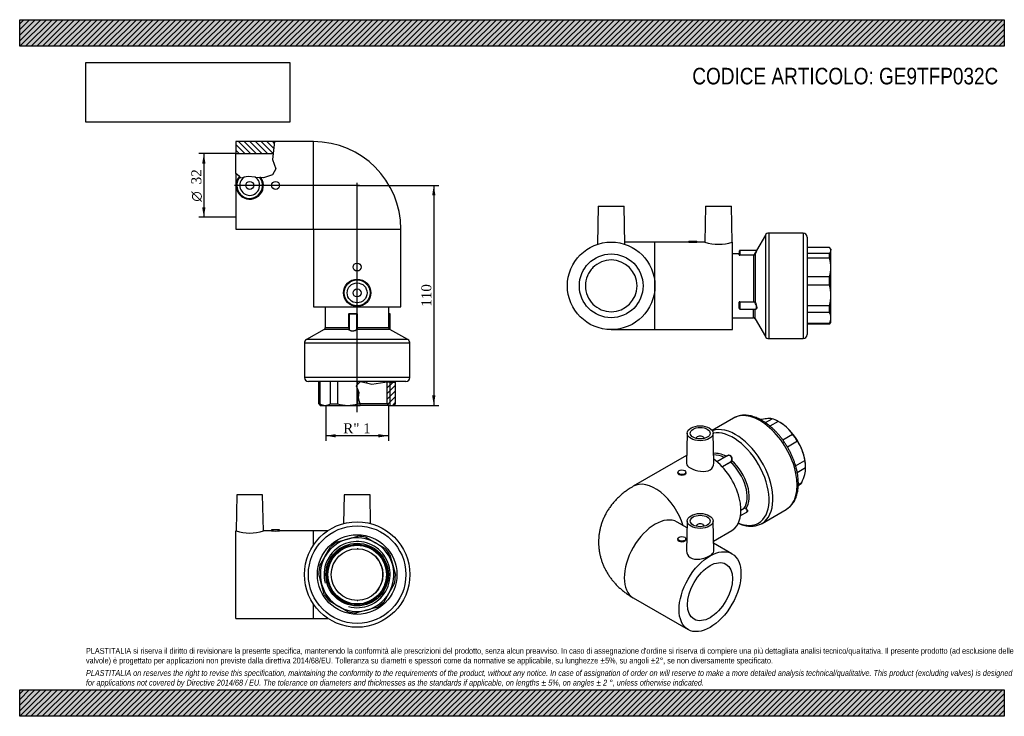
# Model space of a CAD drawing. Header units: millimetres. Extents: x 0 to 495, y 0 to 350.
import ezdxf
from ezdxf.enums import TextEntityAlignment as Align
from ezdxf.lldxf.tags import DXFTag

# ---------------------------------------------------------------- set-up
doc = ezdxf.new("R2010")
doc.units = ezdxf.units.MM
doc.header["$LTSCALE"] = 1.666667
for name, color, linetype in [('Default', 7, 'Continuous'), ('DV1_Default', 7, 'Continuous'), ('GE9P032C', 7, 'Continuous'), ('IOF032C', 7, 'Continuous'), ('PARTE_PE_032', 7, 'Continuous')]:
    doc.layers.add(name, color=color, linetype=linetype)
doc.styles.add('SEACAD_Solid_Edge_ANSI1_Symbols', font='semeca1.ttf')
doc.styles.add('SEACAD_Times_New_Roman', font='times.ttf')
tags = doc.linetypes.add('CENTER2', pattern=[28.575, 19.05, -3.175, 3.175, -3.175]).pattern_tags.tags
tags[10:11] = [DXFTag(74, 4), DXFTag(75, 0), DXFTag(340, '0'), DXFTag(46, 0.0), DXFTag(50, 0.0), DXFTag(44, 0.0), DXFTag(45, 0.0)]
tags[8:9] = [DXFTag(74, 4), DXFTag(75, 0), DXFTag(340, '0'), DXFTag(46, 0.0), DXFTag(50, 0.0), DXFTag(44, 0.0), DXFTag(45, 0.0)]
tags[6:7] = [DXFTag(74, 4), DXFTag(75, 0), DXFTag(340, '0'), DXFTag(46, 0.0), DXFTag(50, 0.0), DXFTag(44, 0.0), DXFTag(45, 0.0)]
tags[4:5] = [DXFTag(74, 4), DXFTag(75, 0), DXFTag(340, '0'), DXFTag(46, 0.0), DXFTag(50, 0.0), DXFTag(44, 0.0), DXFTag(45, 0.0)]
doc.dimstyles.new('ANSImm', dxfattribs={"dimtxt": 5, "dimasz": 5, "dimexe": 2.5, "dimexo": 0, "dimgap": 1.25, "dimtad": 1, "dimdec": 0, "dimdsep": 46, "dimtxsty": 'SEACAD_Times_New_Roman', "dimblk1": '_SE_FILLED', "dimblk2": '_SE_FILLED', "dimsah": 1, "dimcen": 2.5, "dimazin": 0, "dimtfac": 0.85, "dimtdec": 3, "dimtofl": 0, "dimtmove": 0, "dimatfit": 3, "dimfxl": 1, "dimarcsym": 0})
picture_1 = doc.add_image_def('image1.jpg', size_in_pixel=(4302, 1260))

# ---------------------------------------------------------------- blocks, each defined once
blk = doc.blocks.new('SE')
at = {"layer": 'GE9P032C', "linetype": 'Continuous'}
h = blk.add_hatch(dxfattribs=at)
h.set_pattern_fill('LINE', scale=0.62992, angle=135, style=0)
h.paths.add_polyline_path([(108.64, 288.74), (108.64, 282.74), (127.43, 282.74), (128.04, 288.74)])
at = {"layer": 'IOF032C', "linetype": 'Continuous'}
h = blk.add_hatch(dxfattribs=at)
h.set_pattern_fill('LINE', scale=0.62992, angle=45, style=0)
h.paths.add_polyline_path([(185.36, 156.24), (188.14, 156.24), (188.79, 156.89), (188.79, 167.47), (186.14, 167.68), (184.79, 167.79), (184.79, 157.24)])
at = {"layer": 'DV1_Default', "color": 7, "linetype": 'CENTER2'}
for p, q in [((169.64, 152.83), (169.64, 268.09)), ((170.87, 266.74), (108.04, 266.74))]:
    blk.add_line(p, q, dxfattribs=at)
at = {"layer": 'GE9P032C', "color": 7, "linetype": 'Continuous'}
for p, q in [((128.04, 288.74), (108.64, 288.74)), ((108.64, 288.74), (108.64, 282.74)), ((128.04, 288.74), (127.13, 279.71)), ((147.64, 288.74), (128.04, 288.74)), ((147.64, 244.74), (147.64, 288.74)), ((108.64, 282.74), (127.43, 282.74)), ((108.64, 272.8), (108.64, 282.74)), ((127.13, 279.71), (128.71, 275.13)), ((108.64, 272.8), (108.64, 244.74)), ((110.44, 271.25), (108.64, 272.8)), ((128.71, 275.13), (127.13, 272.06)), ((110.73, 271), (110.44, 271.25)), ((110.73, 271), (111.24, 270.56)), ((111.24, 270.56), (112.83, 270.87)), ((114.93, 271.29), (112.83, 270.87)), ((118.34, 270.95), (114.93, 271.29)), ((118.34, 270.95), (120.8, 270.7)), ((121.31, 270.65), (120.8, 270.7)), ((122.64, 270.52), (121.31, 270.65)), ((127.13, 272.06), (122.64, 270.52)), ((108.64, 244.74), (147.64, 244.74)), ((147.64, 244.74), (191.64, 244.74)), ((147.64, 244.74), (147.64, 205.74)), ((191.64, 205.74), (191.64, 244.74)), ((147.64, 205.74), (191.64, 205.74))]:
    blk.add_line(p, q, dxfattribs=at)
for centre, radius in [((115.64, 266.74), 2), ((128.64, 266.74), 2), ((169.64, 225.74), 2), ((169.64, 212.74), 6.89), ((169.64, 212.74), 6.5), ((169.64, 212.74), 5), ((169.64, 212.74), 2)]:
    blk.add_circle(centre, radius, dxfattribs=at)
for centre, radius, start, end in [((147.64, 244.74), 44, 0, 90), ((115.64, 266.73), 6.89, 139.0185, 34.6705), ((115.64, 266.74), 6.5, 139.0944, 37.5372), ((115.64, 266.74), 5, 124.2563, 57.2757)]:
    blk.add_arc(centre, radius, start, end, dxfattribs=at)
at = {"layer": 'IOF032C', "color": 7, "linetype": 'Continuous'}
for p, q in [((150.4, 156.99), (150.4, 168.24)), ((150.96, 168.24), (150.96, 156.99)), ((156.29, 156.99), (156.29, 168.24)), ((159.72, 168.24), (159.72, 156.99)), ((170, 166.9), (169.19, 166.08)), ((169.19, 166.08), (170, 163.99)), ((170, 166.9), (170, 168.24)), ((171.2, 168.11), (170, 166.9)), ((170, 156.99), (170, 163.99)), ((170, 163.99), (170.5, 162.71)), ((174.29, 167.36), (171.2, 168.11)), ((174.29, 168.24), (174.29, 167.36)), ((177.11, 166.68), (174.29, 167.36)), ((183.51, 167.72), (177.11, 166.68)), ((183.51, 167.72), (183.51, 168.24)), ((184.25, 167.84), (183.51, 167.72)), ((186.14, 167.68), (184.25, 167.84)), ((184.79, 157.24), (184.79, 167.79)), ((186.14, 168.24), (186.14, 167.68)), ((188.79, 167.47), (186.14, 167.68)), ((186.27, 156.24), (186.27, 167.79)), ((188.79, 167.47), (188.79, 156.89)), ((188.89, 156.99), (188.89, 168.24)), ((170.5, 162.71), (170.1, 160.06)), ((170.1, 160.06), (171.02, 156.99)), ((150.4, 156.99), (150.96, 156.99)), ((150.49, 156.89), (151.14, 156.24)), ((151.14, 156.24), (153.62, 156.24)), ((153.62, 156.24), (164.86, 156.24)), ((156.29, 156.99), (159.72, 156.99)), ((164.86, 156.24), (171.25, 156.24)), ((170, 156.99), (171.02, 156.99)), ((170.95, 157.24), (184.79, 157.24)), ((171.02, 156.99), (171.25, 156.24)), ((185.36, 156.24), (171.25, 156.24)), ((184.79, 157.24), (185.36, 156.24)), ((185.36, 156.24), (188.14, 156.24)), ((188.79, 156.89), (188.14, 156.24)), ((188.79, 156.89), (188.89, 156.99))]:
    blk.add_line(p, q, dxfattribs=at)
for centre, radius, start, end in [((153.73, 161.73), 5.49, 239.6763, 268.8575), ((153.54, 161.64), 5.4, 270.8973, 300.569), ((164.95, 174.86), 18.62, 253.6794, 269.7178), ((164.79, 174.69), 18.45, 270.2103, 286.3925)]:
    blk.add_arc(centre, radius, start, end, dxfattribs=at)
blk.add_open_spline([(150.49, 156.89), (150.46, 156.92), (150.43, 156.96), (150.4, 156.99)], degree=3, dxfattribs=at)
at = {"layer": 'PARTE_PE_032', "color": 7, "linetype": 'Continuous'}
for p, q in [((153.64, 205.74), (153.64, 195.24)), ((185.64, 195.24), (185.64, 205.74)), ((165.58, 202.14), (165.51, 202.14)), ((165.51, 195.24), (165.51, 202.14)), ((169.55, 202.14), (165.58, 202.14)), ((165.58, 202.14), (165.58, 194.7)), ((165.68, 202.24), (169.44, 202.24)), ((165.71, 202.34), (169.44, 202.34)), ((169.55, 195.24), (169.55, 202.14)), ((169.64, 202.14), (169.55, 202.14)), ((169.64, 202.14), (169.64, 195.24)), ((186.21, 202.24), (185.64, 202.24)), ((185.64, 202.14), (186.31, 202.14)), ((186.31, 194.28), (186.31, 202.14)), ((153.14, 194.37), (144.15, 189.24)), ((165.51, 194.37), (153.14, 194.37)), ((165.51, 195.24), (153.64, 195.24)), ((165.58, 195.24), (165.51, 195.24)), ((186.15, 194.37), (169.51, 194.37)), ((169.64, 195.24), (169.55, 195.24)), ((185.64, 195.24), (169.64, 195.24)), ((195.13, 189.24), (186.15, 194.37)), ((195.13, 189.24), (144.15, 189.24)), ((196.14, 187.5), (143.14, 187.5)), ((143.14, 187.5), (143.14, 170.24)), ((196.14, 170.24), (196.14, 187.5)), ((196.14, 170.24), (143.14, 170.24)), ((194.14, 168.24), (145.14, 168.24))]:
    blk.add_line(p, q, dxfattribs=at)
for centre, radius, start, end in [((165.71, 202.14), 0.198, 90.6424, 180.7141), ((165.68, 202.14), 0.1, 90, 180), ((169.44, 202.14), 0.201, 0.2561, 90.268), ((169.44, 202.14), 0.102, 1.2918, 91.275), ((186.21, 202.14), 0.1, 0, 90), ((152.64, 195.24), 1, 299.725, 0), ((174.53, 194.79), 9.03, 177.1145, 182.6248), ((171.2, 194.93), 5.62, 182.3242, 183.4401), ((171.2, 194.93), 5.62, 183.4401, 184.7855), ((186.64, 195.24), 1, 180, 240.275), ((145.14, 187.5), 2, 119.725, 180), ((194.14, 187.5), 2, 0, 60.275), ((145.14, 170.24), 2, 180, 270), ((194.14, 170.24), 2, 270, 0)]:
    blk.add_arc(centre, radius, start, end, dxfattribs=at)
for centre, major_axis, ratio, start_param, end_param in [((165.68, 202.34), (0, -0.1), 0.246028, 0, 1.570796), ((169.44, 202.34), (0, -0.1), 0.012427, 0, 1.570796), ((165.5, 194.46), (-0.0968, -0.025), 0.876001, 1.473606, 2.854729), ((169.51, 194.46), (0.0806, -0.0592), 0.815191, 3.874468, 5.255591)]:
    blk.add_ellipse(centre, major_axis=major_axis, ratio=ratio, start_param=start_param, end_param=end_param, dxfattribs=at)
for points, knots in [([(169.51, 194.37), (169.35, 194.15), (169.06, 193.94), (168.27, 193.65), (167.78, 193.56), (166.83, 193.56), (166.38, 193.65), (165.76, 193.94), (165.57, 194.15), (165.51, 194.37)], [0, 0, 0, 0, 0.25, 0.25, 0.5, 0.5, 0.75, 0.75, 1, 1, 1, 1]), ([(165.59, 194.46), (165.65, 194.23), (165.83, 194.03), (166.43, 193.74), (166.86, 193.65), (167.77, 193.65), (168.24, 193.73), (168.99, 194.03), (169.26, 194.23), (169.42, 194.46)], [0, 0, 0, 0, 0.25, 0.25, 0.5, 0.5, 0.75, 0.75, 1, 1, 1, 1]), ([(169.42, 194.46), (169.47, 194.54), (169.5, 194.65), (169.54, 194.92), (169.55, 195.08), (169.55, 195.24)], [0, 0, 0, 0, 0.5, 0.5, 1, 1, 1, 1]), ([(169.64, 195.24), (169.64, 195.06), (169.64, 194.88), (169.61, 194.66), (169.6, 194.59), (169.56, 194.47), (169.54, 194.41), (169.51, 194.37)], [0, 0, 0, 0, 0.5, 0.5, 0.75, 0.75, 1, 1, 1, 1])]:
    blk.add_open_spline(points, degree=3, knots=knots, dxfattribs=at)
blk = doc.blocks.new('SE1')
at = {"layer": 'GE9P032C', "color": 7, "linetype": 'Continuous'}
for p, q in [((109.14, 111.2), (108.77, 93.19)), ((122.14, 111.2), (109.14, 111.2)), ((122.52, 93.19), (122.14, 111.2)), ((163.14, 111.2), (162.84, 96.81)), ((176.14, 111.2), (163.14, 111.2)), ((176.44, 96.81), (176.14, 111.2)), ((108.64, 49.2), (108.64, 93.2)), ((108.79, 93.2), (108.64, 93.2)), ((126.67, 93.2), (122.5, 93.2)), ((130.64, 93.7), (126.64, 93.7)), ((126.64, 93.7), (126.64, 93.2)), ((130.64, 93.2), (130.64, 93.7)), ((147.64, 93.2), (130.64, 93.2)), ((147.64, 85.97), (147.64, 93.2)), ((154.87, 93.2), (147.64, 93.2)), ((147.64, 49.2), (147.64, 56.43)), ((108.64, 49.2), (147.64, 49.2)), ((147.64, 49.2), (154.87, 49.2))]:
    blk.add_line(p, q, dxfattribs=at)
for centre, radius, start, end in [((115.64, 113.94), 21.85, 251.6652, 288.3353), ((128.64, 115.1), 22, 264.7831, 275.2169)]:
    blk.add_arc(centre, radius, start, end, dxfattribs=at)
for points in [[(170.17, 84.19), (169.98, 84.19), (169.8, 84.2), (169.62, 84.2)], [(169.62, 58.2), (169.73, 58.2), (169.85, 58.2), (169.97, 58.2)]]:
    blk.add_open_spline(points, degree=3, dxfattribs=at)
blk.add_open_spline([(178.64, 61.85), (178.7, 61.91), (178.76, 61.96), (180.02, 63.23), (180.98, 64.67), (182.27, 67.81), (182.61, 69.51), (182.61, 72.9), (182.27, 74.61), (181, 77.67), (180.09, 79.05), (178.97, 80.22)], degree=3, knots=[0.2442506, 0.2442506, 0.2442506, 0.2442506, 0.25, 0.25, 0.375, 0.375, 0.5, 0.5, 0.625, 0.625, 0.7442802, 0.7442802, 0.7442802, 0.7442802], dxfattribs=at)
at = {"layer": 'IOF032C', "color": 7, "linetype": 'Continuous'}
for p, q in [((164.86, 89.07), (170, 90.45)), ((174.29, 89.88), (178.9, 87.22)), ((153.62, 80.46), (156.29, 85.06)), ((159.72, 87.7), (164.86, 89.07)), ((178.9, 87.22), (183.51, 84.55)), ((150.96, 75.85), (153.62, 80.46)), ((186.14, 81.12), (187.51, 75.98)), ((187.51, 75.98), (188.89, 70.84)), ((151.77, 66.42), (150.4, 71.56)), ((153.15, 61.28), (151.77, 66.42)), ((188.32, 66.55), (185.66, 61.94)), ((185.66, 61.94), (183, 57.34)), ((160.39, 55.18), (155.78, 57.84)), ((164.99, 52.52), (160.39, 55.18)), ((179.56, 54.7), (174.42, 53.33)), ((174.42, 53.33), (169.28, 51.95))]:
    blk.add_line(p, q, dxfattribs=at)
for radius in [20, 15.72, 15.15, 14.75]:
    blk.add_circle((169.64, 71.2), radius, dxfattribs=at)
for radius, start, end in [(18.5, 59.9773, 104.9773), (19.25, 76.0236, 88.9311), (16.62, 255, 195), (18.5, 104.9773, 149.9773), (19.25, 121.0236, 133.9311), (18.5, 14.9773, 59.9773), (19.25, 31.0236, 43.9311), (18.5, 149.9773, 194.9773), (19.25, 166.0236, 178.9311), (18.5, 329.9773, 14.9773), (19.25, 346.0236, 358.9311), (18.5, 194.9773, 239.9773), (19.25, 211.0236, 223.9311), (18.5, 284.9773, 329.9773), (18.5, 239.9773, 284.9773), (19.25, 301.0236, 313.9311), (19.25, 256.0236, 268.9311)]:
    blk.add_arc((169.64, 71.2), radius, start, end, dxfattribs=at)
at = {"layer": 'PARTE_PE_032', "color": 7, "linetype": 'Continuous'}
for radius in [26.5, 24.5, 20, 13]:
    blk.add_circle((169.64, 71.2), radius, dxfattribs=at)
blk = doc.blocks.new('SE2')
at = {"layer": 'GE9P032C', "color": 7, "linetype": 'Continuous'}
for p, q in [((290.86, 256.28), (290.46, 237.18)), ((290.86, 256.28), (303.86, 256.28)), ((304.26, 237.18), (303.86, 256.28)), ((344.86, 256.28), (344.49, 238.28)), ((344.86, 256.28), (357.86, 256.28)), ((358.24, 238.28), (357.86, 256.28)), ((319.36, 238.28), (304.24, 238.28)), ((319.36, 194.28), (319.36, 238.28)), ((336.36, 238.28), (319.36, 238.28)), ((336.36, 238.78), (340.36, 238.78)), ((336.36, 238.78), (336.36, 238.28)), ((344.49, 238.28), (340.34, 238.28)), ((340.36, 238.28), (340.36, 238.78)), ((358.36, 238.28), (358.23, 238.28)), ((358.36, 194.28), (358.36, 238.28)), ((297.36, 194.28), (319.36, 194.28)), ((319.36, 194.28), (358.36, 194.28))]:
    blk.add_line(p, q, dxfattribs=at)
for radius in [22, 16]:
    blk.add_circle((297.36, 216.28), radius, dxfattribs=at)
for centre, radius, start, end in [((338.36, 260.19), 22, 264.7831, 275.2169), ((351.36, 259.03), 21.85, 251.6651, 288.3353), ((297.36, 216.28), 13, 270.1127, 89.8873)]:
    blk.add_arc(centre, radius, start, end, dxfattribs=at)
blk.add_open_spline([(297.39, 229.28), (295.68, 229.28), (294, 228.95), (290.83, 227.63), (289.4, 226.67), (287.59, 224.87), (287.06, 224.21), (286.11, 222.8), (285.71, 222.04), (284.73, 219.69), (284.39, 217.98), (284.39, 214.59), (284.73, 212.88), (286.03, 209.75), (286.99, 208.3), (289.4, 205.9), (290.83, 204.94), (293.99, 203.62), (295.68, 203.29), (297.39, 203.28)], degree=3, knots=[0, 0, 0, 0, 0.125, 0.125, 0.25, 0.25, 0.3125, 0.3125, 0.375, 0.375, 0.5, 0.5, 0.625, 0.625, 0.75, 0.75, 0.875, 0.875, 1, 1, 1, 1], dxfattribs=at)
at = {"layer": 'IOF032C', "color": 7, "linetype": 'Continuous'}
for p, q in [((407.11, 235.53), (395.86, 235.53)), ((395.86, 232.78), (407.11, 232.78)), ((407.11, 230.15), (407.11, 232.78)), ((407.86, 234.78), (407.21, 235.44)), ((407.86, 234.78), (407.86, 234.16)), ((407.86, 225.54), (407.86, 234.16)), ((407.11, 230.15), (395.86, 230.15)), ((407.86, 211.5), (407.86, 225.54)), ((395.86, 220.93), (407.11, 220.93)), ((407.11, 216.64), (407.11, 220.93)), ((407.11, 216.64), (395.86, 216.64)), ((407.86, 200.27), (407.86, 211.5)), ((395.86, 206.36), (407.11, 206.36)), ((407.11, 202.93), (407.11, 206.36)), ((407.11, 202.93), (395.86, 202.93)), ((407.86, 197.78), (407.86, 200.27)), ((395.86, 197.6), (407.11, 197.6)), ((407.11, 197.04), (395.86, 197.04)), ((407.11, 197.04), (407.11, 197.6)), ((407.21, 197.13), (407.86, 197.78))]:
    blk.add_line(p, q, dxfattribs=at)
for centre, radius, start, end in [((405.9, 234.33), 1.97, 307.9378, 354.8458), ((392.92, 225.47), 14.95, 0.2622, 18.2305), ((392.77, 225.63), 15.09, 341.8559, 359.6514), ((389.41, 211.44), 18.45, 0.2103, 16.3925), ((389.24, 211.59), 18.62, 343.6794, 359.7178), ((402.46, 200.18), 5.4, 0.8973, 30.569), ((402.37, 200.38), 5.49, 329.6763, 358.8575)]:
    blk.add_arc(centre, radius, start, end, dxfattribs=at)
blk.add_open_spline([(407.86, 234.16), (407.86, 234.27), (407.84, 234.39), (407.78, 234.62), (407.73, 234.74), (407.54, 235.08), (407.35, 235.31), (407.11, 235.53)], degree=3, knots=[0, 0, 0, 0, 0.25, 0.25, 0.5, 0.5, 1, 1, 1, 1], dxfattribs=at)
blk.add_open_spline([(407.21, 197.13), (407.18, 197.1), (407.15, 197.07), (407.11, 197.04)], degree=3, dxfattribs=at)
at = {"layer": 'PARTE_PE_032', "color": 7, "linetype": 'Continuous'}
for p, q in [((376.6, 242.78), (376.6, 189.78)), ((393.86, 242.78), (376.6, 242.78)), ((393.86, 242.78), (393.86, 189.78)), ((374.86, 241.78), (370.44, 234.02)), ((374.86, 241.78), (374.86, 190.79)), ((395.86, 240.78), (395.86, 191.78)), ((361.86, 231.89), (361.86, 233.92)), ((361.96, 234.02), (361.96, 231.85)), ((370.44, 234.02), (361.96, 234.02)), ((361.77, 232.28), (358.36, 232.28)), ((361.76, 231.79), (361.76, 232.28)), ((361.96, 231.85), (368.86, 231.85)), ((361.96, 231.85), (361.96, 231.74)), ((368.86, 231.74), (361.96, 231.74)), ((368.86, 231.85), (368.86, 231.74)), ((368.86, 231.74), (368.86, 208.29)), ((369.73, 232.26), (369.73, 207.92)), ((361.76, 205.12), (361.76, 208.11)), ((361.86, 204.73), (361.86, 208.06)), ((361.96, 208.29), (361.96, 208.16)), ((361.96, 208.29), (368.86, 208.29)), ((368.86, 208.16), (361.96, 208.16)), ((361.96, 208.16), (361.96, 204.63)), ((368.86, 208.29), (368.86, 208.16)), ((361.96, 204.63), (370.03, 204.63)), ((368.86, 200.28), (368.86, 204.63)), ((369.73, 199.78), (369.73, 204.63)), ((358.36, 200.28), (368.86, 200.28)), ((369.73, 199.78), (374.86, 190.79)), ((376.6, 189.78), (393.86, 189.78))]:
    blk.add_line(p, q, dxfattribs=at)
for centre, radius, start, end in [((376.6, 240.78), 2, 90, 150.275), ((393.86, 240.78), 2, 0, 90), ((361.96, 233.92), 0.1, 90, 180), ((361.76, 232.38), 0.1, 270, 315.6259), ((361.89, 226.97), 5.32, 91.3341, 91.4319), ((361.76, 232.38), 0.1, 315.6259, 0), ((368.87, 232.73), 0.888, 269.388, 330.4417), ((368.86, 232.72), 0.981, 269.8904, 332.0114), ((361.96, 208.06), 0.0991, 89.4655, 179.688), ((368.93, 207.23), 0.932, 40.3958, 94.3924), ((361.96, 204.73), 0.1, 180, 270), ((368.86, 199.28), 1, 29.725, 90), ((376.6, 191.78), 2, 209.725, 270), ((393.86, 191.78), 2, 270, 0)]:
    blk.add_arc(centre, radius, start, end, dxfattribs=at)
for centre, major_axis, ratio, start_param, end_param in [((361.76, 231.89), (0.1, 0), 0.969263, 4.712389, 6.283185), ((369.64, 232.31), (0.0882, -0.047), 0.120674, 4.776628, 6.157752), ((361.76, 208.06), (0.1, 0), 0.510724, 0, 1.570796), ((369.64, 207.9), (0.0833, 0.0553), 0.534654, 4.371735, 5.752859), ((361.76, 205.05), (0.1, 0), 0.697698, 0, 1.570796)]:
    blk.add_ellipse(centre, major_axis=major_axis, ratio=ratio, start_param=start_param, end_param=end_param, dxfattribs=at)
for points, knots in [([(369.64, 232.3), (369.87, 232.7), (370.07, 233.09), (370.36, 233.72), (370.45, 233.95), (370.45, 234.02), (370.45, 234.02), (370.45, 234.02)], [0, 0, 0, 0, 0.25, 0.25, 0.5, 0.5, 0.5472847, 0.5472847, 0.5472847, 0.5472847]), ([(370.54, 234.06), (370.54, 234.06), (370.54, 234.06), (370.54, 233.99), (370.45, 233.76), (370.16, 233.1), (369.96, 232.69), (369.73, 232.26)], [0.4976912, 0.4976912, 0.4976912, 0.4976912, 0.5, 0.5, 0.75, 0.75, 1, 1, 1, 1]), ([(361.76, 231.79), (361.76, 231.78), (361.78, 231.77), (361.86, 231.75), (361.91, 231.74), (361.96, 231.74)], [0, 0, 0, 0, 0.5, 0.5, 1, 1, 1, 1]), ([(361.83, 232.31), (361.83, 232.31), (361.82, 232.3), (361.8, 232.29), (361.79, 232.29), (361.78, 232.28), (361.77, 232.28), (361.77, 232.28), (361.77, 232.28), (361.77, 232.28), (361.77, 232.28)], [0, 0, 0, 0, 0.0840429, 0.160444, 0.2205762, 0.2557807, 0.280455, 0.3052302, 0.3405822, 0.3511466, 0.3511466, 0.3511466, 0.3511466]), ([(361.96, 231.85), (361.95, 231.85), (361.94, 231.85), (361.93, 231.85), (361.92, 231.85), (361.91, 231.85), (361.9, 231.86), (361.89, 231.86), (361.88, 231.86), (361.88, 231.87), (361.87, 231.87), (361.87, 231.87), (361.86, 231.88), (361.86, 231.88), (361.86, 231.89), (361.86, 231.89)], [0, 0, 0, 0, 0.206794, 0.206794, 0.206794, 0.415147, 0.415147, 0.415147, 0.627533, 0.627533, 0.627533, 0.845754, 0.845754, 0.845754, 1, 1, 1, 1]), ([(361.96, 208.29), (361.91, 208.29), (361.86, 208.27), (361.78, 208.2), (361.76, 208.16), (361.76, 208.11)], [0, 0, 0, 0, 0.5, 0.5, 1, 1, 1, 1]), ([(368.86, 208.29), (369.04, 208.29), (369.22, 208.26), (369.44, 208.17), (369.51, 208.13), (369.64, 208.03), (369.69, 207.98), (369.73, 207.92)], [0, 0, 0, 0, 0.5, 0.5, 0.75, 0.75, 1, 1, 1, 1]), ([(369.73, 207.92), (369.96, 207.58), (370.16, 207.15), (370.46, 206.23), (370.54, 205.75), (370.54, 205.25), (370.53, 205.14), (370.51, 205.04)], [0, 0, 0, 0, 0.25, 0.25, 0.5, 0.5, 0.5824684, 0.5824684, 0.5824684, 0.5824684]), ([(361.76, 205.12), (361.76, 205.08), (361.78, 205.05), (361.83, 205.01), (361.85, 205), (361.86, 205)], [0, 0, 0, 0, 0.5, 0.5, 0.6634087, 0.6634087, 0.6634087, 0.6634087]), ([(370.03, 204.63), (370.1, 204.62), (370.16, 204.64), (370.36, 204.78), (370.45, 205.04), (370.45, 205.77), (370.37, 206.23), (370.07, 207.11), (369.87, 207.51), (369.64, 207.83)], [0.15456, 0.15456, 0.15456, 0.15456, 0.25, 0.25, 0.5, 0.5, 0.75, 0.75, 1, 1, 1, 1]), ([(370.51, 205.04), (370.48, 204.83), (370.4, 204.69), (370.19, 204.54), (370.05, 204.54), (369.89, 204.62)], [0.5824684, 0.5824684, 0.5824684, 0.5824684, 0.75, 0.75, 0.9408189, 0.9408189, 0.9408189, 0.9408189])]:
    blk.add_open_spline(points, degree=3, knots=knots, dxfattribs=at)
for points in [[(370.47, 234.03), (370.45, 234.02), (370.44, 234.02), (370.44, 234.02)], [(370.47, 234.02), (370.5, 234.05), (370.52, 234.07), (370.53, 234.07)], [(370.53, 234.07), (370.54, 234.08), (370.54, 234.07), (370.54, 234.06)]]:
    blk.add_open_spline(points, degree=3, dxfattribs=at)
blk = doc.blocks.new('SE3')
at = {"layer": 'GE9P032C', "color": 7, "linetype": 'Continuous'}
for p, q in [((335.6, 142.29), (335.21, 127.13)), ((340.1, 139.62), (340.1, 139.58)), ((344.1, 139.58), (344.1, 139.62)), ((348.98, 127.16), (348.6, 142.29)), ((335.31, 131.06), (308.47, 115.56)), ((330.9, 122.63), (330.9, 122.19)), ((334.9, 122.19), (334.9, 122.63)), ((335.51, 94.69), (330.47, 97.6)), ((335.6, 98.19), (335.21, 83.07)), ((340.1, 95.53), (340.1, 95.49)), ((344.1, 95.49), (344.1, 95.53)), ((348.98, 83.04), (348.6, 98.19)), ((330.9, 89.16), (330.9, 88.71)), ((334.9, 88.71), (334.9, 89.16)), ((348.85, 88.07), (358.05, 93.38)), ((358.05, 81.67), (348.88, 86.97)), ((308.47, 59.49), (336.05, 43.57))]:
    blk.add_line(p, q, dxfattribs=at)
for centre, major_axis in [((342.1, 142.23), (6.5, 0)), ((342.1, 142.23), (5, 0)), ((332.9, 122.63), (2, 0)), ((342.1, 98.14), (-6.5, 0)), ((342.1, 98.14), (-5, 0)), ((332.9, 89.16), (-2, 0)), ((347.05, 62.62), (-11, -19.05)), ((347.05, 62.62), (8, 13.86))]:
    blk.add_ellipse(centre, major_axis=major_axis, ratio=0.57735, dxfattribs=at)
for centre, major_axis, start_param, end_param in [((342.1, 139.62), (2, 0), 0, 3.170323), ((342.1, 139.62), (2, 0), 6.254455, 6.283185), ((347.05, 112.43), (-11, 19.05), 3.141593, 5.376367), ((319.47, 96.51), (-11, 19.05), 4.354069, 6.283185), ((319.47, 96.51), (-11, 19.05), 0, 0.000042), ((319.47, 78.54), (-11, -19.05), 3.141593, 6.283185), ((342.1, 95.53), (-2, 0), 3.112862, 6.283185), ((342.1, 95.53), (-2, 0), 0, 0.02873)]:
    blk.add_ellipse(centre, major_axis=major_axis, ratio=0.57735, start_param=start_param, end_param=end_param, dxfattribs=at)
for points, knots in [([(335.21, 127.13), (335.21, 127.1), (335.21, 127.06), (335.26, 126.22), (336.03, 125.4), (338.67, 123.92), (340.48, 123.3), (344.05, 122.88), (345.83, 123.11), (348.33, 124.64), (349.01, 125.91), (348.98, 127.16)], [0.2440221, 0.2440221, 0.2440221, 0.2440221, 0.25, 0.25, 0.375, 0.375, 0.5, 0.5, 0.625, 0.625, 0.74868, 0.74868, 0.74868, 0.74868]), ([(334.9, 122.19), (334.9, 121.86), (334.69, 121.55), (333.95, 121.12), (333.43, 121.02), (332.38, 121.05), (331.87, 121.19), (331.12, 121.62), (330.9, 121.91), (330.9, 122.19)], [0.3750744, 0.3750744, 0.3750744, 0.3750744, 0.5, 0.5, 0.625, 0.625, 0.75, 0.75, 0.875, 0.875, 0.875, 0.875]), ([(308.47, 115.56), (308.03, 115.3), (307.08, 114.74), (305.45, 113.66), (303.74, 112.4), (302.11, 111.04), (300.58, 109.62), (299.16, 108.14), (297.85, 106.6), (296.66, 105.01), (295.57, 103.37), (294.61, 101.69), (293.75, 99.97), (293.01, 98.23), (292.39, 96.46), (291.89, 94.67), (291.49, 92.86), (291.22, 91.05), (291.06, 89.23), (291.01, 87.41), (291.07, 85.61), (291.24, 83.81), (291.52, 82.04), (291.91, 80.28), (292.41, 78.55), (293, 76.86), (293.7, 75.2), (294.5, 73.57), (295.39, 71.99), (296.38, 70.45), (297.46, 68.95), (298.64, 67.51), (299.91, 66.11), (301.27, 64.77), (302.73, 63.48), (304.27, 62.25), (305.89, 61.08), (307.34, 60.15), (308.16, 59.67), (308.47, 59.49)], [0, 0, 0, 0, 0.019988, 0.05114, 0.082162, 0.11282, 0.143054, 0.172832, 0.202147, 0.231009, 0.259443, 0.287479, 0.315152, 0.342497, 0.369551, 0.396347, 0.42292, 0.449302, 0.475523, 0.501614, 0.527605, 0.553521, 0.579388, 0.605239, 0.631106, 0.657024, 0.683027, 0.709153, 0.735443, 0.761937, 0.788679, 0.815712, 0.843076, 0.870812, 0.89895, 0.92751, 0.9565, 0.985905, 1, 1, 1, 1]), ([(334.9, 88.71), (334.9, 88.71), (334.9, 88.71), (334.9, 88.43), (334.69, 88.15), (333.95, 87.72), (333.43, 87.58), (332.38, 87.54), (331.86, 87.65), (331.12, 88.07), (330.9, 88.39), (330.9, 88.71), (330.9, 88.71), (330.9, 88.71)], [0.1248695, 0.1248695, 0.1248695, 0.1248695, 0.125, 0.125, 0.25, 0.25, 0.375, 0.375, 0.5, 0.5, 0.625, 0.625, 0.6252653, 0.6252653, 0.6252653, 0.6252653]), ([(335.21, 83.07), (335.18, 81.82), (335.85, 80.56), (338.36, 79.01), (340.14, 78.79), (343.71, 79.21), (345.52, 79.83), (348.15, 81.3), (348.93, 82.13), (348.98, 82.97), (348.98, 83), (348.98, 83.04)], [0.2513802, 0.2513802, 0.2513802, 0.2513802, 0.375, 0.375, 0.5, 0.5, 0.625, 0.625, 0.75, 0.75, 0.7560369, 0.7560369, 0.7560369, 0.7560369])]:
    blk.add_open_spline(points, degree=3, knots=knots, dxfattribs=at)
at = {"layer": 'IOF032C', "color": 7, "linetype": 'Continuous'}
for p, q in [((374.89, 147.55), (378.23, 149.48)), ((381.26, 148.19), (377.17, 145.83)), ((382.05, 147.74), (381.58, 148.01)), ((383.59, 138.9), (388.53, 141.75)), ((390.96, 138.2), (385.94, 135.3)), ((390.09, 125.82), (394.73, 128.5)), ((395.13, 124.77), (390.93, 122.34)), ((395.13, 124.54), (395.13, 125.08)), ((391.46, 116.5), (393.18, 117.5))]:
    blk.add_line(p, q, dxfattribs=at)
for centre, radius, start, end in [((378.76, 116.6), 33.06, 95.6626, 100.9696), ((376.81, 137.32), 12.25, 83.3281, 96.1156), ((369.97, 127.62), 23.47, 48.7949, 61.2288), ((372.97, 131.18), 18.82, 34.1771, 48.5217), ((372.89, 125.68), 21.98, 21.2587, 34.6954), ((370.44, 124.88), 24.56, 8.4703, 20.9275), ((383.15, 124.66), 11.98, 344.3811, 0.4933), ((372.14, 127.77), 23.42, 333.9645, 344.2992)]:
    blk.add_arc(centre, radius, start, end, dxfattribs=at)
for centre, major_axis, start_param, end_param in [((381.52, 132.33), (-9.62, 16.67), -0.766742, -0.541463), ((382.05, 132.64), (-9.25, 16.02), -1.046802, -0.785398), ((382.05, 132.64), (9.25, -16.02), 1.309393, 2.094791), ((381.52, 132.33), (-9.62, 16.67), 4.731045, 4.956324), ((382.05, 132.64), (9.25, -16.02), 0.785398, 1.309393), ((381.52, 132.33), (9.63, -16.67), 0.804054, 1.029333), ((381.52, 132.33), (9.62, -16.67), 0.033475, 0.243935)]:
    blk.add_ellipse(centre, major_axis=major_axis, ratio=0.57735, start_param=start_param, end_param=end_param, dxfattribs=at)
at = {"layer": 'PARTE_PE_032', "color": 7, "linetype": 'Continuous'}
for p, q in [((358.9, 149.87), (348.12, 143.65)), ((355.75, 130.93), (350.54, 127.92)), ((353.2, 125.37), (357.34, 127.77)), ((357.39, 127.65), (353.29, 125.28)), ((362.6, 103.56), (364.27, 104.53)), ((364.29, 104.41), (362.6, 103.44)), ((373.19, 96.92), (385.4, 103.97)), ((362.42, 100.82), (365.49, 102.6))]:
    blk.add_line(p, q, dxfattribs=at)
for centre, radius, start, end in [((356.73, 128.81), 1.21, 300.4374, 343.0155), ((356.68, 128.85), 1.4, 300.8451, 342.5286), ((364.64, 103.83), 0.786, 49.6807, 117.8331), ((364.62, 103.82), 0.686, 50.1247, 119.0138)]:
    blk.add_arc(centre, radius, start, end, dxfattribs=at)
for centre, major_axis, ratio, start_param, end_param in [((372.15, 126.92), (13.25, -22.95), 0.57735, 0, 3.141593), ((359.94, 119.87), (13.25, -22.95), 0.57735, 0, 3.033177), ((358.71, 119.16), (12.75, -22.08), 0.57735, 0, 2.952064), ((355.09, 117.07), (8.25, -14.29), 0.57735, 2.356072, 2.919148), ((354.47, 116.71), (8, -13.86), 0.57735, 2.388092, 2.873465), ((351.05, 125.91), (1, -1.73), 0.57735, 1.659743, 2.482665), ((357.41, 127.72), (-0.05, 0.0866), 0.57735, 0.696903, 2.094999), ((354.47, 116.71), (-8, 13.86), 0.57735, 3.40358, 5.236592), ((357.96, 128.43), (0.0969, -0.0248), 0.166484, 1.039719, 2.420843), ((355.09, 117.07), (-8.25, 14.29), 0.57735, 3.395547, 5.244625), ((364.33, 104.45), (-0.05, 0.0866), 0.57735, 0.261987, 1.660083), ((365.11, 104.36), (0.0648, 0.0762), 0.367568, 0.705596, 2.08672), ((358.71, 119.16), (12.75, -22.08), 0.57735, 5.643333, 6.283185), ((359.94, 119.87), (13.25, -22.95), 0.57735, 6.282373, 6.283185)]:
    blk.add_ellipse(centre, major_axis=major_axis, ratio=ratio, start_param=start_param, end_param=end_param, dxfattribs=at)
for points, knots in [([(385.38, 103.97), (385.63, 104.12), (386.12, 104.41), (386.91, 105.02), (387.69, 105.75), (388.41, 106.58), (389.06, 107.48), (389.64, 108.48), (390.15, 109.55), (390.57, 110.69), (390.92, 111.91), (391.19, 113.19), (391.37, 114.54), (391.47, 115.93), (391.48, 117.37), (391.41, 118.86), (391.26, 120.37), (391.03, 121.91), (390.72, 123.46), (390.33, 125.03), (389.87, 126.61), (389.33, 128.19), (388.72, 129.76), (388.04, 131.31), (387.3, 132.85), (386.5, 134.37), (385.63, 135.85), (384.72, 137.3), (383.75, 138.71), (382.73, 140.06), (381.67, 141.37), (380.56, 142.61), (379.43, 143.79), (378.26, 144.9), (377.06, 145.94), (375.84, 146.89), (374.6, 147.77), (373.35, 148.56), (372.09, 149.25), (370.82, 149.85), (369.55, 150.35), (368.29, 150.75), (367.05, 151.04), (365.82, 151.23), (364.62, 151.3), (363.45, 151.27), (362.32, 151.13), (361.24, 150.88), (360.22, 150.53), (359.42, 150.18), (359.04, 149.94), (358.93, 149.87)], [0, 0, 0, 0, 0.014508, 0.034192, 0.053904, 0.073717, 0.09369, 0.113862, 0.134248, 0.154844, 0.175622, 0.196548, 0.21758, 0.23868, 0.259816, 0.280963, 0.302102, 0.323224, 0.344323, 0.3654, 0.386454, 0.407488, 0.428504, 0.449506, 0.470498, 0.491484, 0.512467, 0.533452, 0.554442, 0.575441, 0.596453, 0.617482, 0.638532, 0.659607, 0.68071, 0.701843, 0.723008, 0.744203, 0.765423, 0.78666, 0.80789, 0.829087, 0.850216, 0.871233, 0.892093, 0.912755, 0.933191, 0.953395, 0.973386, 0.993209, 1, 1, 1, 1]), ([(355.44, 130.77), (355.51, 130.83), (355.57, 130.88), (355.81, 131.05), (355.99, 131.14), (356.28, 131.21), (356.38, 131.22), (356.57, 131.23), (356.67, 131.22), (356.86, 131.18), (356.95, 131.15), (357.14, 131.07), (357.23, 131.02), (357.4, 130.9), (357.47, 130.82), (357.62, 130.66), (357.69, 130.57), (357.81, 130.38), (357.86, 130.28), (357.95, 130.07), (357.99, 129.96), (358.05, 129.73), (358.07, 129.61), (358.1, 129.38), (358.1, 129.25), (358.1, 128.89), (358.07, 128.66), (358.01, 128.43)], [0.0746559, 0.0746559, 0.0746559, 0.0746559, 0.125, 0.125, 0.25, 0.25, 0.3125, 0.3125, 0.375, 0.375, 0.4375, 0.4375, 0.5, 0.5, 0.5625, 0.5625, 0.625, 0.625, 0.6875, 0.6875, 0.75, 0.75, 0.8125, 0.8125, 0.875, 0.875, 1, 1, 1, 1]), ([(357.89, 128.46), (357.95, 128.68), (357.98, 128.9), (357.99, 129.25), (357.98, 129.36), (357.96, 129.59), (357.94, 129.7), (357.89, 129.92), (357.85, 130.03), (357.77, 130.24), (357.72, 130.33), (357.61, 130.52), (357.54, 130.6), (357.4, 130.76), (357.33, 130.82), (357.17, 130.94), (357.08, 130.99), (356.9, 131.07), (356.81, 131.1), (356.63, 131.13), (356.53, 131.14), (356.34, 131.13), (356.25, 131.12), (356.02, 131.06), (355.88, 131.01), (355.76, 130.93)], [0, 0, 0, 0, 0.125, 0.125, 0.1875, 0.1875, 0.25, 0.25, 0.3125, 0.3125, 0.375, 0.375, 0.4375, 0.4375, 0.5, 0.5, 0.5625, 0.5625, 0.625, 0.625, 0.6875, 0.6875, 0.75, 0.75, 0.8441431, 0.8441431, 0.8441431, 0.8441431]), ([(365.5, 102.6), (365.55, 102.63), (365.59, 102.66), (365.68, 102.74), (365.72, 102.79), (365.78, 102.9), (365.8, 102.97), (365.82, 103.1), (365.82, 103.17), (365.8, 103.31), (365.78, 103.38), (365.7, 103.61), (365.61, 103.76), (365.37, 104.06), (365.22, 104.21), (365.06, 104.34)], [0.4527795, 0.4527795, 0.4527795, 0.4527795, 0.5, 0.5, 0.5625, 0.5625, 0.625, 0.625, 0.6875, 0.6875, 0.75, 0.75, 0.875, 0.875, 1, 1, 1, 1]), ([(365.15, 104.43), (365.32, 104.29), (365.47, 104.13), (365.71, 103.81), (365.8, 103.65), (365.88, 103.41), (365.9, 103.33), (365.92, 103.18), (365.92, 103.11), (365.9, 102.97), (365.87, 102.91), (365.81, 102.79), (365.77, 102.73), (365.66, 102.64), (365.6, 102.6), (365.48, 102.54), (365.43, 102.52), (365.37, 102.5)], [0, 0, 0, 0, 0.125, 0.125, 0.25, 0.25, 0.3125, 0.3125, 0.375, 0.375, 0.4375, 0.4375, 0.5, 0.5, 0.5625, 0.5625, 0.6080553, 0.6080553, 0.6080553, 0.6080553]), ([(361.25, 96.97), (361.29, 96.95), (361.76, 96.75), (362.65, 96.4), (363.91, 96.01), (365.15, 95.73), (366.38, 95.56), (367.58, 95.49), (368.74, 95.53), (369.87, 95.69), (370.95, 95.94), (371.96, 96.3), (372.73, 96.65), (373.09, 96.87), (373.17, 96.93)], [0.6567892, 0.6567892, 0.6567892, 0.6567892, 0.6603131, 0.6943882, 0.7284058, 0.7623077, 0.7960244, 0.8294827, 0.8626175, 0.8953869, 0.9277848, 0.9598464, 0.991646, 1, 1, 1, 1])]:
    blk.add_open_spline(points, degree=3, knots=knots, dxfattribs=at)
blk = doc.blocks.new('GDimGGroup')
at = {"layer": 'Default', "linetype": 'Continuous'}
for points in [[(91.74, 277.74), (93.41, 277.74), (92.57, 282.74)], [(91.74, 255.74), (92.57, 250.74), (93.41, 255.74)]]:
    blk.add_hatch(color=7, dxfattribs=at).paths.add_polyline_path(points)
at = {"layer": 'Default', "color": 7, "linetype": 'Continuous'}
for p, q in [((108.64, 282.74), (90.07, 282.74)), ((92.57, 282.74), (92.57, 250.74)), ((108.64, 250.74), (90.07, 250.74))]:
    blk.add_line(p, q, dxfattribs=at)
for s, style, p in [('32', 'SEACAD_Times_New_Roman', (86.32, 267.3)), ('O', 'SEACAD_Solid_Edge_ANSI1_Symbols', (86.32, 258.6))]:
    blk.add_text(s, height=5, rotation=90, dxfattribs=dict(at, style=style)).set_placement(p, align=Align.TOP_LEFT)
blk = doc.blocks.new('DMBLK21')
at = {"layer": 'Default', "linetype": 'Continuous'}
for points in [[(209.01, 261.74), (208.18, 266.74), (207.35, 261.74)], [(209.01, 161.24), (207.35, 161.24), (208.18, 156.24)]]:
    blk.add_hatch(color=7, dxfattribs=at).paths.add_polyline_path(points)
at = {"layer": 'Default', "color": 7, "linetype": 'Continuous'}
for p, q in [((169.64, 266.74), (210.68, 266.74)), ((208.18, 266.74), (208.18, 156.24)), ((185.36, 156.24), (210.68, 156.24))]:
    blk.add_line(p, q, dxfattribs=at)
at = {"layer": 'Default', "color": 7, "linetype": 'Continuous', "style": 'SEACAD_Times_New_Roman'}
blk.add_text('110', height=5, rotation=90, dxfattribs=at).set_placement((201.93, 205.8), align=Align.TOP_LEFT)
blk = doc.blocks.new('_SE_FILLED')
at = {"color": 0}
blk.add_line((0, 0), (-1, 0), dxfattribs=at)
blk.add_solid([(0, 0), (-1, -0.1665), (-1, 0.1665), (0, 0)], dxfattribs=at)
blk = doc.blocks.new('GDimGGroup1')
at = {"layer": 'Default', "linetype": 'Continuous'}
for points in [[(158.92, 140.11), (158.92, 141.78), (153.92, 140.95)], [(180.36, 140.11), (185.36, 140.95), (180.36, 141.78)]]:
    blk.add_hatch(color=7, dxfattribs=at).paths.add_polyline_path(points)
at = {"layer": 'Default', "color": 7, "linetype": 'Continuous'}
for p, q in [((153.92, 156.24), (153.92, 138.45)), ((185.36, 156.24), (185.36, 138.45)), ((185.36, 140.95), (153.92, 140.95))]:
    blk.add_line(p, q, dxfattribs=at)
at = {"layer": 'Default', "color": 7, "linetype": 'Continuous', "style": 'SEACAD_Times_New_Roman'}
blk.add_text('R" 1', height=5, dxfattribs=at).set_placement((162.69, 147.2), align=Align.TOP_LEFT)

msp = doc.modelspace()

# ---------------------------------------------------------------- hatches: boundary and pattern name
at = {"layer": 'Default', "linetype": 'Continuous'}
h = msp.add_hatch(dxfattribs=at)
h.set_pattern_fill('LINE', scale=0.62992, angle=45, style=0)
h.paths.add_polyline_path([(495, 336.67), (495, 350), (0, 350), (0, 336.67)])
for points in [[(495, 336.67), (495, 350), (0, 350), (0, 336.67)], [(495, 0), (495, 13.33), (0, 13.33), (0, 0)]]:
    msp.add_hatch(color=7, dxfattribs=at).paths.add_polyline_path(points)
h = msp.add_hatch(dxfattribs=at)
h.set_pattern_fill('LINE', scale=0.62992, angle=45, style=0)
h.paths.add_polyline_path([(495, 0), (495, 13.33), (0, 13.33), (0, 0)])

# ---------------------------------------------------------------- linework, layer by layer
at = {"layer": 'Default', "color": 7, "linetype": 'Continuous'}
for p, q in [((0, 350), (495, 350)), ((0, 336.67), (0, 350)), ((495, 350), (495, 336.67)), ((495, 336.67), (0, 336.67)), ((0, 13.33), (495, 13.33)), ((0, 0), (0, 13.33)), ((495, 13.33), (495, 0)), ((495, 0), (0, 0))]:
    msp.add_line(p, q, dxfattribs=at)

# ---------------------------------------------------------------- block references
at = {"layer": 'Default'}
for name in ['SE', 'GDimGGroup', 'SE2', 'GDimGGroup1', 'SE3', 'SE1']:
    msp.add_blockref(name, (0, 0), dxfattribs=at)

# ---------------------------------------------------------------- texts
at = {"layer": 'Default', "attachment_point": 1}
for s, insert, char_height, width in [('{\\fArial Narrow|b0||i0||c0|p34;\\C7;\\H8.333333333;\\W1.;CODICE ARTICOLO: GE9TFP032C}', (338.15, 325.83), 8.3333, 155.5022), ("{\\fArial Narrow|b0||i0||c0|p34;\\C7;\\H2.916666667;\\W1.;PLASTITALIA si riserva il diritto di revisionare la presente specifica, mantenendo la conformità alle prescrizioni del prodotto, senza alcun preavviso. In caso di assegnazione d'ordine si riserva di compiere una più dettagliata analisi tecnico/qualitativa. Il presente prodotto (ad esclusione delle \\P}{\\fArial Narrow|b0||i0||c0|p34;\\C7;\\H2.916666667;\\W1.;valvole) è progettato per applicazioni non previste dalla direttiva 2014/68/EU. Tolleranza su diametri e spessori come da normative se applicabile, su lunghezze ±5%, su angoli ±2°, se non diversamente specificato.\\P}{\\fArial Narrow|b0||i0||c0|p34;\\C7;\\H0.8333333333;\\W1.;   \\P}{\\fArial Narrow|b0||i1||c0|p34;\\C7;\\H2.916666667;\\W1.;PLASTITALIA on reserves the right to revise this specification, maintaining the conformity to the requirements of the product, without any notice. In case of assignation of order on will reserve to make a more detailed analysis technical/qualitative. This product (excluding valves) is designed \\P}{\\fArial Narrow|b0||i1||c0|p34;\\C7;\\H2.916666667;\\W1.;for applications not covered by Directive 2014/68 / EU. The tolerance on diameters and thicknesses as the standards if applicable, on lengths ± 5%, on angles ± 2 °, unless otherwise indicated.\\P}", (33.33, 34.34), 2.91667, 428.3333)]:
    msp.add_mtext(s, dxfattribs=dict(at, insert=insert, char_height=char_height, width=width))

# ---------------------------------------------------------------- dimensions: what is measured, and where the dimension line sits
at = {"layer": 'Default', "color": 7, "linetype": 'Continuous'}
dim = msp.add_linear_dim(base=(208.17873436, 156.24005466), p1=(169.64195974, 266.74005466), p2=(185.36481001, 156.24005466), angle=90, text='\\A1;<>', dimstyle='ANSImm', dxfattribs=at)
dim.commit()
dim.dimension.update_dxf_attribs({"geometry": 'DMBLK21', "text_midpoint": (208.17873436, 211.49005694), "dimtype": 160})

# ---------------------------------------------------------------- pictures from other files: only their frames are drawn
image = msp.add_image(picture_1, insert=(33.33, 298.51), size_in_units=(102.43, 30))
image.dxf.flags = 7

doc.saveas('drawing.dxf')
